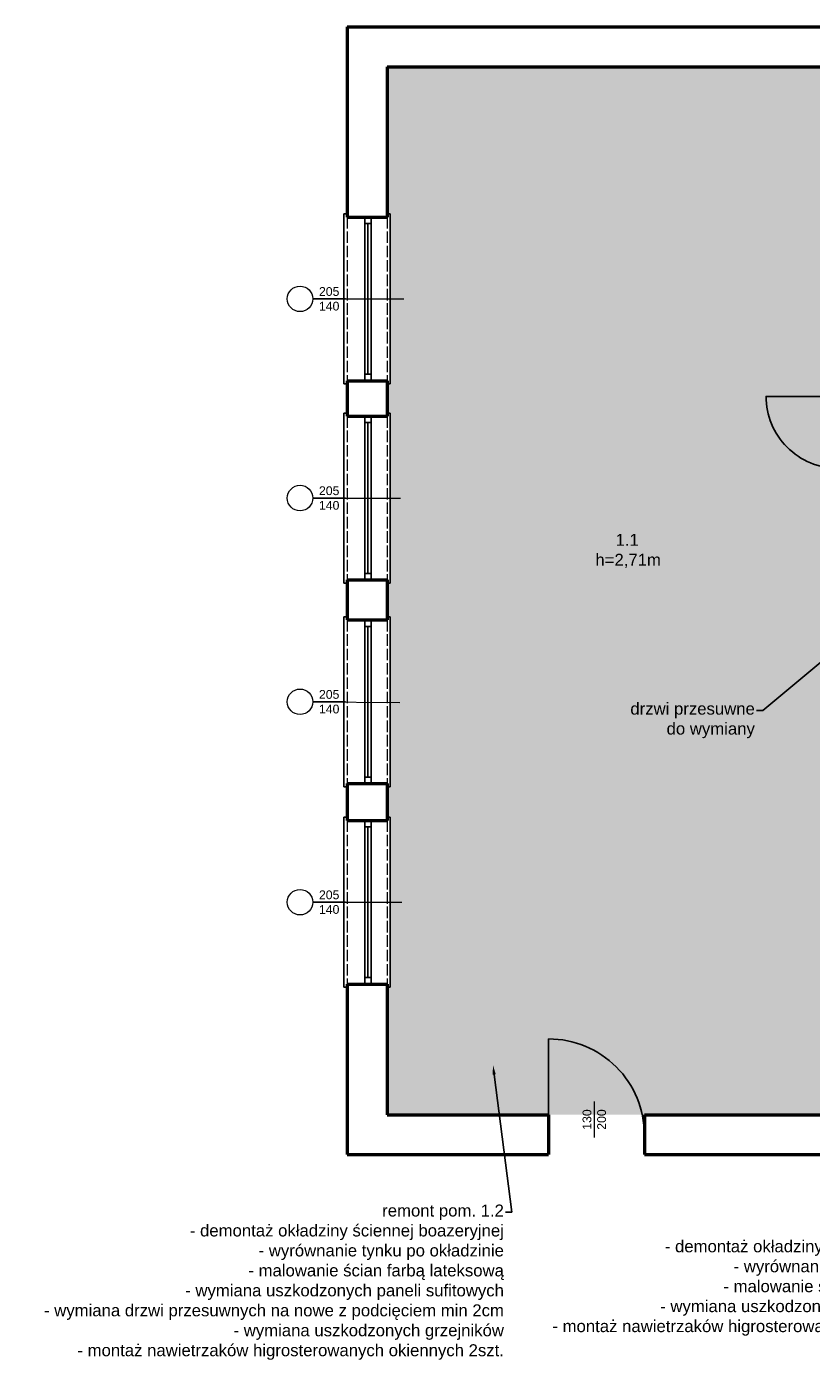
# Model space of a CAD drawing. Header units: metres. Extents: x 158874 to 185002, y -166493 to -154354.
# Tile 24 of 95: x 177633 to 178616, y -159618 to -157936. Entities that reach past the tile are written whole.
import ezdxf
from ezdxf import colors
from ezdxf.entities.mleader import LeaderData, LeaderLine
from ezdxf.math import Vec2, Vec3

# ---------------------------------------------------------------- set-up
doc = ezdxf.new("R2010")
doc.units = ezdxf.units.M
doc.linetypes.add('ACAD_ISO02W100', pattern=[15, 12, -3])
for name, color, linetype, lineweight in [('2 (średnia)', 1, 'Continuous', 25), ('3 (cienka przerywana)', 252, 'ACAD_ISO02W100', 13), ('3 (cienka)', 252, 'Continuous', 9), ('gruba50', 7, 'Continuous', 50), ('Wymiarowanie', 1, 'Continuous', 9), ('wymiarowanie9', 1, 'Continuous', 9)]:
    doc.layers.add(name, color=color, linetype=linetype, lineweight=lineweight)
doc.styles.add('Opisowy', font='arial.ttf')
doc.styles.get("Standard").update_dxf_attribs({"font": 'arial.ttf'})

# ---------------------------------------------------------------- blocks, each defined once
blk = doc.blocks.new('*U352')
at = {"color": 0, "linetype": 'ByBlock', "ltscale": 10}
blk.add_lwpolyline([(-1500, 0), (-1500, 1500, -0.414214), (0, 0)], format="xyb", dxfattribs=at)
blk = doc.blocks.new('*U360')
at = {"color": 0, "linetype": 'ByBlock', "ltscale": 10}
blk.add_lwpolyline([(0, 0), (0, 1125, 0.414214), (-1125, 0)], format="xyb", dxfattribs=at)

msp = doc.modelspace()

# ---------------------------------------------------------------- hatches: boundary and pattern name
at = {"layer": 'wymiarowanie9', "ltscale": 0.2, "transparency": 33554508}
h = msp.add_hatch(color=3, dxfattribs=at)
h.dxf.hatch_style = 1
h.paths.add_polyline_path([(178649.3, -158561.1), (178649.3, -158489.1), (178649.3, -158399.1), (178649.3, -157986.1), (178084.3, -157986.1), (178084.3, -158170.4), (178088.3, -158170.4), (178088.3, -158383.4), (178084.3, -158383.4), (178084.3, -158420), (178088.3, -158420), (178088.3, -158633), (178084.3, -158633), (178084.3, -158675.2), (178088.3, -158675.2), (178088.3, -158888.2), (178084.3, -158888.2), (178084.3, -158926.3), (178088.3, -158926.3), (178088.3, -159139.3), (178084.3, -159139.3), (178084.3, -159299.1), (178286.8, -159299.1), (178406.8, -159299.1), (178649.3, -159299.1), (178649.3, -158791.1)])

# ---------------------------------------------------------------- linework, layer by layer
at = {"layer": '2 (średnia)', "color": 0}
for p, q in [((178030.3, -158170.4), (178030.3, -158383.4)), ((178030.3, -158170.4), (178034.3, -158170.4)), ((178056.4, -158174.4), (178056.4, -158379.4)), ((178064.4, -158182.4), (178056.4, -158182.4)), ((178060.4, -158182.4), (178060.4, -158371.4)), ((178064.4, -158174.4), (178064.3, -158379.4)), ((178088.3, -158170.4), (178084.3, -158170.4)), ((178088.3, -158170.4), (178088.3, -158383.4)), ((178030.3, -158383.4), (178034.3, -158383.4)), ((178064.2, -158371.4), (178056.3, -158371.4)), ((178088.3, -158383.4), (178084.3, -158383.4)), ((178030.3, -158420), (178030.3, -158633)), ((178030.3, -158420), (178034.3, -158420)), ((178088.3, -158420), (178084.3, -158420)), ((178088.3, -158420), (178088.3, -158633)), ((178056.4, -158424), (178056.4, -158629)), ((178064.4, -158432), (178056.4, -158432)), ((178060.4, -158432), (178060.4, -158621)), ((178064.4, -158424), (178064.3, -158629)), ((178064.2, -158621), (178056.3, -158621)), ((178030.3, -158633), (178034.3, -158633)), ((178088.3, -158633), (178084.3, -158633)), ((178030.3, -158675.2), (178030.3, -158888.2)), ((178030.3, -158675.2), (178034.3, -158675.2)), ((178056.4, -158679.2), (178056.4, -158884.2)), ((178064.4, -158687.2), (178056.4, -158687.2)), ((178060.4, -158687.2), (178060.4, -158876.2)), ((178064.4, -158679.2), (178064.3, -158884.2)), ((178088.3, -158675.2), (178084.3, -158675.2)), ((178088.3, -158675.2), (178088.3, -158888.2)), ((178030.3, -158888.2), (178034.3, -158888.2)), ((178064.2, -158876.2), (178056.3, -158876.2)), ((178088.3, -158888.2), (178084.3, -158888.2)), ((178030.3, -158926.3), (178030.3, -159139.3)), ((178030.3, -158926.3), (178034.3, -158926.3)), ((178056.4, -158930.3), (178056.4, -159135.3)), ((178064.4, -158938.3), (178056.4, -158938.3)), ((178060.4, -158938.3), (178060.4, -159127.3)), ((178064.4, -158930.3), (178064.3, -159135.3)), ((178088.3, -158926.3), (178084.3, -158926.3)), ((178088.3, -158926.3), (178088.3, -159139.3)), ((178030.3, -159139.3), (178034.3, -159139.3)), ((178064.2, -159127.3), (178056.3, -159127.3)), ((178088.3, -159139.3), (178084.3, -159139.3))]:
    msp.add_line(p, q, dxfattribs=at)
at = {"layer": '3 (cienka przerywana)', "color": 0, "ltscale": 1.2}
for p, q in [((178034.3, -158174.4), (178034.3, -158379.4)), ((178084.3, -158174.4), (178084.3, -158379.4)), ((178034.3, -158424), (178034.3, -158629)), ((178084.3, -158424), (178084.3, -158629)), ((178034.3, -158679.2), (178034.3, -158884.2)), ((178084.3, -158679.2), (178084.3, -158884.2)), ((178034.3, -158930.3), (178034.3, -159135.3)), ((178084.3, -158930.3), (178084.3, -159135.3))]:
    msp.add_line(p, q, dxfattribs=at)
at = {"layer": '3 (cienka)', "color": 0}
for p, q in [((178032.3, -158276.9), (177991.3, -158276.9)), ((177991.3, -158276.9), (178105.3, -158276.9)), ((178032.3, -158526.5), (177991.3, -158526.5)), ((177991.3, -158526.5), (178101.1, -158526.5)), ((178032.3, -158781.7), (177991.3, -158781.7)), ((177991.3, -158781.7), (178100.2, -158782.4)), ((178032.3, -159032.8), (177991.3, -159032.8)), ((177991.3, -159032.8), (178103, -159032.8)), ((178344.1, -159282.6), (178344.1, -159327.6))]:
    msp.add_line(p, q, dxfattribs=at)
for centre in [(177975.3, -158276.9), (177975.3, -158526.5), (177975.3, -158781.7), (177975.3, -159032.8)]:
    msp.add_circle(centre, 16, dxfattribs=at)
at = {"layer": 'gruba50', "color": 0, "ltscale": 0.2}
for p, q in [((178034.3, -157936.1), (178844.1, -157936.1)), ((178034.3, -157936.1), (178034.3, -158174.4)), ((178084.3, -157986.1), (178844.1, -157986.1)), ((178084.3, -157986.1), (178084.3, -158174.4)), ((178034.3, -158174.4), (178084.3, -158174.4)), ((178034.3, -158379.4), (178034.3, -158424)), ((178034.3, -158379.4), (178084.3, -158379.4)), ((178084.3, -158379.4), (178084.3, -158424)), ((178034.3, -158424), (178084.3, -158424)), ((178034.3, -158629), (178034.3, -158679.2)), ((178034.3, -158629), (178084.3, -158629)), ((178084.3, -158629), (178084.3, -158679.2)), ((178034.3, -158679.2), (178084.3, -158679.2)), ((178034.3, -158884.2), (178034.3, -158930.3)), ((178034.3, -158884.2), (178084.3, -158884.2)), ((178084.3, -158884.2), (178084.3, -158930.3)), ((178034.3, -159135.3), (178034.3, -159349.1)), ((178084.3, -159135.3), (178084.3, -159299.1)), ((178084.3, -159299.1), (178286.8, -159299.1)), ((178286.8, -159299.1), (178286.8, -159349.1)), ((178406.8, -159299.1), (178649.3, -159299.1)), ((178406.8, -159299.1), (178406.8, -159349.1)), ((178034.3, -159349.1), (178286.8, -159349.1)), ((178406.8, -159349.1), (178833.4, -159349.1))]:
    msp.add_line(p, q, dxfattribs=at)
for points in [[(178034.3, -158930.3), (178084.3, -158930.3)], [(178034.3, -159135.3), (178084.3, -159135.3)]]:
    msp.add_lwpolyline(points, dxfattribs=at)

# ---------------------------------------------------------------- block references
at = {"layer": '2 (średnia)', "color": 0, "xscale": 0.08, "yscale": 0.08, "zscale": 0.08, "rotation": 90}
msp.add_blockref('*U360', (178649.3, -158399.1), dxfattribs=at)
at = {"layer": '2 (średnia)', "color": 0, "xscale": 0.08, "yscale": 0.08, "zscale": 0.08}
msp.add_blockref('*U352', (178406.8, -159324.1), dxfattribs=at)

# ---------------------------------------------------------------- texts
at = {"layer": '3 (cienka)', "color": 0, "char_height": 11, "attachment_point": 5}
for insert in [(178011.8, -158276.9), (178011.8, -158526.5), (178011.8, -158781.7), (178011.8, -159032.8)]:
    msp.add_mtext_dynamic_manual_height_columns('\\pxqc;205\\P140', width=30.403, gutter_width=12.5, heights=[0], dxfattribs=dict(at, insert=insert))
at = {"layer": '3 (cienka)', "color": 0, "insert": (178344.1, -159305.1), "char_height": 11, "attachment_point": 5, "rotation": 90}
msp.add_mtext_dynamic_manual_height_columns('\\pxqc;130\\P200', width=30.403, gutter_width=12.5, heights=[0], dxfattribs=at)
at = {"layer": 'Wymiarowanie', "color": 0, "insert": (178345.4, -158571.3), "char_height": 15, "attachment_point": 1, "style": 'Opisowy'}
msp.add_mtext_dynamic_manual_height_columns('\\A1;\\pxqc;1.1 \\P\\pq*;h=2,71m', width=79.824, gutter_width=20, heights=[0], dxfattribs=at)

# ---------------------------------------------------------------- leaders
at = {"layer": 'wymiarowanie9', "color": 1, "ltscale": 0.2}
ml = msp.add_multileader_mtext('Standard', dxfattribs=at)
ml.set_content('drzwi przesuwne \\Pdo wymiany', color=1)
ml.set_leader_properties()
ml.build(insert=Vec2(0, 0))
ml.multileader.update_dxf_attribs({"arrow_head_size": 12})
ctx = ml.context
ctx.base_point, ctx.char_height, ctx.arrow_head_size, ctx.plane_origin = Vec3(178388.8, -158792.5), 15, 12, Vec3(178152.9, -158885.4)
ctx.text_align_type = 2
notes = []
notes.append((ctx, [(1, (1, 1, 0), (178555.3, -158792.5), (-1, 0), 8, [(0, [(178637.4, -158724.5)], 0, [])])]))
ctx.mtext.insert, ctx.mtext.alignment, ctx.mtext.flow_direction = Vec3(178545.3, -158782.8), 3, 5
at = {"layer": 'wymiarowanie9', "color": 3, "ltscale": 0.2}
ml = msp.add_multileader_mtext('Standard', dxfattribs=at)
ml.set_content('remont pom. 1.2\\P- demontaż okładziny ściennej boazeryjnej\\P- wyrównanie tynku po okładzinie\\P- malowanie ścian farbą lateksową\\P- wymiana uszkodzonych paneli sufitowych\\P- wymiana drzwi przesuwnych na nowe z podcięciem min 2cm\\P - wymiana uszkodzonych grzejników\\P- montaż nawietrzaków higrosterowanych okiennych 2szt.', color=3)
ml.set_leader_properties()
ml.build(insert=Vec2(0, 0))
ml.multileader.update_dxf_attribs({"arrow_head_size": 12})
ctx = ml.context
ctx.base_point, ctx.char_height, ctx.arrow_head_size, ctx.plane_origin = Vec3(177654.3, -159421.3), 15, 12, Vec3(177819.3, -159717.9)
ctx.text_align_type = 2
notes.append((ctx, [(1, (1, 1, 0), (178240.8, -159421.3), (-1, 0), 8, [(0, [(178217.1, -159236.8)], 0, [])])]))
ctx.mtext.insert, ctx.mtext.alignment, ctx.mtext.flow_direction = Vec3(178230.8, -159411.6), 3, 5
at = {"layer": 'wymiarowanie9', "color": 143, "ltscale": 0.2, "true_color": 0x7aafdf}
ml = msp.add_multileader_mtext('Standard', dxfattribs=at)
ml.set_content('remont pom. 1.2\\P- demontaż okładziny ściennej boazeryjnej\\P- wyrównanie tynku po okładzinie\\P- malowanie ścian farbą lateksową\\P- wymiana uszkodzonych paneli sufitowych\\P- montaż nawietrzaków higrosterowanych okiennych 1szt.', color=(122, 175, 223))
ml.set_leader_properties()
ml.build(insert=Vec2(0, 0))
ml.multileader.update_dxf_attribs({"arrow_head_size": 12})
ctx = ml.context
ctx.base_point, ctx.char_height, ctx.arrow_head_size, ctx.plane_origin = Vec3(178292, -159441.1), 15, 12, Vec3(178414.6, -159737.8)
ctx.text_align_type = 2
notes.append((ctx, [(1, (1, 1, 0), (178836.1, -159441.1), (-1, 0), 8, [(0, [(178812.4, -159256.7)], 0, [])])]))
ctx.mtext.insert, ctx.mtext.width, ctx.mtext.alignment, ctx.mtext.flow_direction = Vec3(178826.1, -159431.4), 555.937, 3, 5
for ctx, leaders in notes:
    for number, flags, end, landing, length, lines in leaders:
        leader = LeaderData()
        leader.index, (leader.has_last_leader_line, leader.has_dogleg_vector, leader.attachment_direction) = number, flags
        leader.last_leader_point, leader.dogleg_vector, leader.dogleg_length = Vec3(end), Vec3(landing), length
        for number, points, colour, breaks in lines:
            line = LeaderLine()
            line.index, line.vertices, line.color, line.breaks = number, Vec3.list(points), colors.encode_raw_color(colour), breaks
            leader.lines.append(line)
        ctx.leaders.append(leader)

doc.saveas('drawing.dxf')
